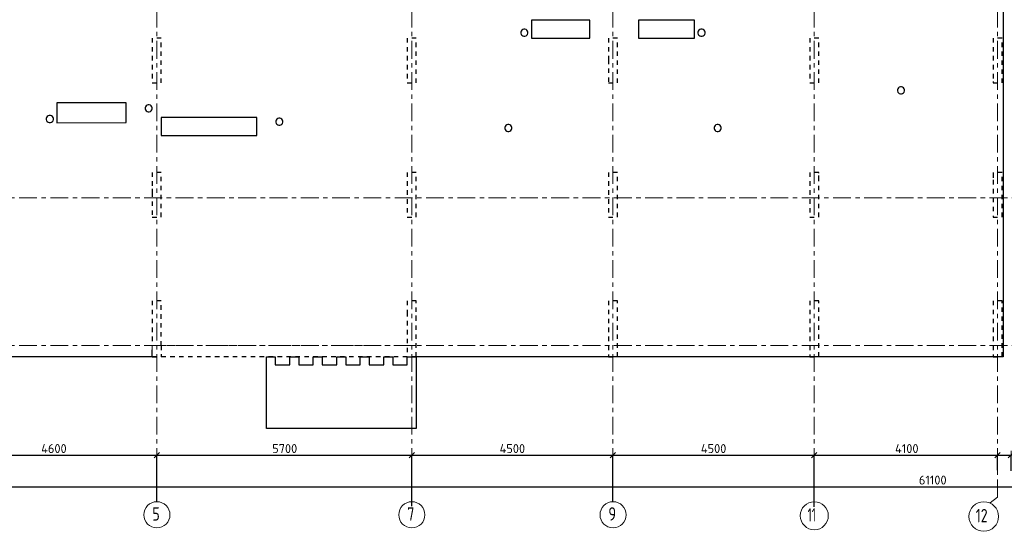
# Model space of a CAD drawing. Header units: metres. Extents: x -38 to 97, y -15 to 21.
# Tile 3 of 184: x 11 to 33, y -4 to 7. Entities that reach past the tile are written whole.
import ezdxf

# ---------------------------------------------------------------- set-up
doc = ezdxf.new("R2010")
doc.units = ezdxf.units.M
doc.header["$PDMODE"] = 65
for name, pattern in [('______11', [0.5, 0.4, -0.05, 0, -0.05]), ('______2', [0.0405, 0.03, -0.0105]), ('______3', [0.5, 0.4, -0.1]), ('______5', [1.1, 0.8, -0.1, 0.1, -0.1])]:
    doc.linetypes.add(name, pattern=pattern)
for name, color, linetype, lineweight in [('XR$1$Осевая линия (1)', 7, '______5', 13), ('XR$1$Размерная линия (1)', 7, 'Continuous', 13), ('XR$5$Балка (1)', 7, '______3', 13), ('XR$5$Перекрытие (1)', 7, 'Continuous', 35)]:
    doc.layers.add(name, color=color, linetype=linetype, lineweight=lineweight)
doc.layers.add('XR$7$Стена_ бетон несущ.', color=7, linetype='Continuous', lineweight=70, true_color=0xb4b496)
doc.styles.add('ISOCPEUR', font='txt')
doc.dimstyles.new('DIMSTYLE_3', dxfattribs={"dimtxt": 0.2, "dimasz": 0.2, "dimexe": 0, "dimexo": 0, "dimgap": 0.1, "dimtad": 2, "dimdec": 0, "dimlfac": 1000, "dimrnd": 5, "dimzin": 12, "dimdsep": 46, "dimtxsty": 'ISOCPEUR', "dimblk1": 'ALL_ML_STRICH', "dimblk2": 'ALL_ML_STRICH', "dimsah": 1, "dimcen": 0, "dimclrd": 7, "dimclre": 256, "dimclrt": 7, "dimadec": 0, "dimazin": 0, "dimtfac": 1, "dimtdec": 0, "dimtix": 1, "dimtmove": 2, "dimatfit": 3, "dimfxl": 0, "dimtzin": 0, "dimlwd": 0, "dimlwe": -3, "dimarcsym": 0})
doc.dimstyles.new('DIMSTYLE_4', dxfattribs={"dimtxt": 0.2, "dimasz": 0.2, "dimexe": 0, "dimexo": 0, "dimgap": 0.1, "dimtad": 0, "dimdec": 0, "dimlfac": 1000, "dimrnd": 5, "dimzin": 12, "dimdsep": 46, "dimtxsty": 'ISOCPEUR', "dimblk1": 'ALL_ML_STRICH', "dimblk2": 'ALL_ML_STRICH', "dimsah": 1, "dimcen": 0, "dimclrd": 7, "dimclre": 256, "dimclrt": 7, "dimadec": 0, "dimazin": 0, "dimtfac": 1, "dimtdec": 0, "dimtix": 1, "dimtmove": 2, "dimatfit": 3, "dimfxl": 0, "dimtvp": 1.2, "dimtzin": 0, "dimlwd": 0, "dimlwe": -3, "dimarcsym": 0})

# ---------------------------------------------------------------- blocks, each defined once
blk = doc.blocks.new('ALL_ML_STRICH')
at = {"color": 0, "linetype": 'ByBlock', "lineweight": -2}
for p, q in [((-1, 0), (0.5, 0)), ((-0.3, -0.3), (0.3, 0.3)), ((0, -0.5), (0, 0.5))]:
    blk.add_line(p, q, dxfattribs=at)
blk = doc.blocks.new('*D11')
at = {"layer": 'DEFPOINTS', "color": 7, "linetype": 'Continuous', "lineweight": 13, "transparency": 33554687}
for p in [(0.5, -3.103), (0.5, -3.156), (61.6, -3.14)]:
    blk.add_point(p, dxfattribs=at)
at = {"layer": 'XR$1$Размерная линия (1)', "color": 9, "linetype": 'Continuous', "lineweight": -2, "true_color": 0xc7c7c7, "transparency": 33554687}
for p, q in [((0.5, -3.123), (0.5, -3.156)), ((61.6, -3.156), (61.6, -3.156))]:
    blk.add_line(p, q, dxfattribs=at)
at = {"layer": 'XR$1$Размерная линия (1)', "color": 7, "linetype": 'Continuous', "lineweight": -2, "transparency": 33554687}
blk.add_line((0.5, -3.156), (61.6, -3.156), dxfattribs=at)
at = {"layer": 'XR$1$Размерная линия (1)', "color": 7, "linetype": 'Continuous', "lineweight": 13, "transparency": 33554687, "xscale": 0.2, "yscale": 0.2, "zscale": 0.2, "rotation": 180}
blk.add_blockref('ALL_ML_STRICH', (0.5, -3.156), dxfattribs=at)
at = {"layer": 'XR$1$Размерная линия (1)', "color": 7, "linetype": 'Continuous', "lineweight": 13, "transparency": 33554687, "xscale": 0.2, "yscale": 0.2, "zscale": 0.2}
blk.add_blockref('ALL_ML_STRICH', (61.6, -3.156), dxfattribs=at)
at = {"layer": 'XR$1$Размерная линия (1)', "color": 7, "linetype": 'Continuous', "lineweight": 13, "transparency": 33554687, "insert": (31.1, -3.006), "char_height": 0.2, "width": 1, "attachment_point": 5, "style": 'ISOCPEUR'}
blk.add_mtext('\\A1;{61100}', dxfattribs=at)
blk = doc.blocks.new('*D14')
at = {"layer": 'DEFPOINTS', "color": 7, "linetype": 'Continuous', "lineweight": 13, "transparency": 33554687}
for p in [(9.15, -2.452), (9.15, -3.513), (13.75, -3.513)]:
    blk.add_point(p, dxfattribs=at)
at = {"layer": 'XR$1$Размерная линия (1)', "color": 9, "linetype": 'Continuous', "lineweight": -2, "true_color": 0xc7c7c7, "transparency": 33554687}
for p, q in [((9.15, -3.493), (9.15, -2.452)), ((13.75, -3.493), (13.75, -2.452))]:
    blk.add_line(p, q, dxfattribs=at)
at = {"layer": 'XR$1$Размерная линия (1)', "color": 7, "linetype": 'Continuous', "lineweight": -2, "transparency": 33554687}
blk.add_line((9.15, -2.452), (13.75, -2.452), dxfattribs=at)
at = {"layer": 'XR$1$Размерная линия (1)', "color": 7, "linetype": 'Continuous', "lineweight": 13, "transparency": 33554687, "xscale": 0.2, "yscale": 0.2, "zscale": 0.2, "rotation": 180}
blk.add_blockref('ALL_ML_STRICH', (9.15, -2.452), dxfattribs=at)
at = {"layer": 'XR$1$Размерная линия (1)', "color": 7, "linetype": 'Continuous', "lineweight": 13, "transparency": 33554687, "xscale": 0.2, "yscale": 0.2, "zscale": 0.2}
blk.add_blockref('ALL_ML_STRICH', (13.75, -2.452), dxfattribs=at)
at = {"layer": 'XR$1$Размерная линия (1)', "color": 7, "linetype": 'Continuous', "lineweight": 13, "transparency": 33554687, "insert": (11.45, -2.302), "char_height": 0.2, "width": 0.8, "attachment_point": 5, "style": 'ISOCPEUR'}
blk.add_mtext('\\A1;{4600}', dxfattribs=at)
blk = doc.blocks.new('*D15')
at = {"layer": 'DEFPOINTS', "color": 7, "linetype": 'Continuous', "lineweight": 13, "transparency": 33554687}
for p in [(13.75, -2.452), (13.75, -3.513), (19.45, -3.607)]:
    blk.add_point(p, dxfattribs=at)
at = {"layer": 'XR$1$Размерная линия (1)', "color": 9, "linetype": 'Continuous', "lineweight": -2, "true_color": 0xc7c7c7, "transparency": 33554687}
for p, q in [((13.75, -3.493), (13.75, -2.452)), ((19.45, -3.587), (19.45, -2.452))]:
    blk.add_line(p, q, dxfattribs=at)
at = {"layer": 'XR$1$Размерная линия (1)', "color": 7, "linetype": 'Continuous', "lineweight": -2, "transparency": 33554687}
blk.add_line((13.75, -2.452), (19.45, -2.452), dxfattribs=at)
at = {"layer": 'XR$1$Размерная линия (1)', "color": 7, "linetype": 'Continuous', "lineweight": 13, "transparency": 33554687, "xscale": 0.2, "yscale": 0.2, "zscale": 0.2, "rotation": 180}
blk.add_blockref('ALL_ML_STRICH', (13.75, -2.452), dxfattribs=at)
at = {"layer": 'XR$1$Размерная линия (1)', "color": 7, "linetype": 'Continuous', "lineweight": 13, "transparency": 33554687, "xscale": 0.2, "yscale": 0.2, "zscale": 0.2}
blk.add_blockref('ALL_ML_STRICH', (19.45, -2.452), dxfattribs=at)
at = {"layer": 'XR$1$Размерная линия (1)', "color": 7, "linetype": 'Continuous', "lineweight": 13, "transparency": 33554687, "insert": (16.61, -2.302), "char_height": 0.2, "width": 0.8, "attachment_point": 5, "style": 'ISOCPEUR'}
blk.add_mtext('\\A1;{5700}', dxfattribs=at)
blk = doc.blocks.new('*D16')
at = {"layer": 'DEFPOINTS', "color": 7, "linetype": 'Continuous', "lineweight": 13, "transparency": 33554687}
for p in [(19.45, -2.452), (23.95, -3.521), (19.45, -3.607)]:
    blk.add_point(p, dxfattribs=at)
at = {"layer": 'XR$1$Размерная линия (1)', "color": 9, "linetype": 'Continuous', "lineweight": -2, "true_color": 0xc7c7c7, "transparency": 33554687}
for p, q in [((19.45, -3.587), (19.45, -2.452)), ((23.95, -3.501), (23.95, -2.452))]:
    blk.add_line(p, q, dxfattribs=at)
at = {"layer": 'XR$1$Размерная линия (1)', "color": 7, "linetype": 'Continuous', "lineweight": -2, "transparency": 33554687}
blk.add_line((19.45, -2.452), (23.95, -2.452), dxfattribs=at)
at = {"layer": 'XR$1$Размерная линия (1)', "color": 7, "linetype": 'Continuous', "lineweight": 13, "transparency": 33554687, "xscale": 0.2, "yscale": 0.2, "zscale": 0.2, "rotation": 180}
blk.add_blockref('ALL_ML_STRICH', (19.45, -2.452), dxfattribs=at)
at = {"layer": 'XR$1$Размерная линия (1)', "color": 7, "linetype": 'Continuous', "lineweight": 13, "transparency": 33554687, "xscale": 0.2, "yscale": 0.2, "zscale": 0.2}
blk.add_blockref('ALL_ML_STRICH', (23.95, -2.452), dxfattribs=at)
at = {"layer": 'XR$1$Размерная линия (1)', "color": 7, "linetype": 'Continuous', "lineweight": 13, "transparency": 33554687, "insert": (21.7, -2.302), "char_height": 0.2, "width": 0.8, "attachment_point": 5, "style": 'ISOCPEUR'}
blk.add_mtext('\\A1;{4500}', dxfattribs=at)
blk = doc.blocks.new('*D17')
at = {"layer": 'DEFPOINTS', "color": 7, "linetype": 'Continuous', "lineweight": 13, "transparency": 33554687}
for p in [(23.95, -2.452), (23.95, -3.521), (28.45, -3.623)]:
    blk.add_point(p, dxfattribs=at)
at = {"layer": 'XR$1$Размерная линия (1)', "color": 9, "linetype": 'Continuous', "lineweight": -2, "true_color": 0xc7c7c7, "transparency": 33554687}
for p, q in [((23.95, -3.501), (23.95, -2.452)), ((28.45, -3.603), (28.45, -2.452))]:
    blk.add_line(p, q, dxfattribs=at)
at = {"layer": 'XR$1$Размерная линия (1)', "color": 7, "linetype": 'Continuous', "lineweight": -2, "transparency": 33554687}
blk.add_line((23.95, -2.452), (28.45, -2.452), dxfattribs=at)
at = {"layer": 'XR$1$Размерная линия (1)', "color": 7, "linetype": 'Continuous', "lineweight": 13, "transparency": 33554687, "xscale": 0.2, "yscale": 0.2, "zscale": 0.2, "rotation": 180}
blk.add_blockref('ALL_ML_STRICH', (23.95, -2.452), dxfattribs=at)
at = {"layer": 'XR$1$Размерная линия (1)', "color": 7, "linetype": 'Continuous', "lineweight": 13, "transparency": 33554687, "xscale": 0.2, "yscale": 0.2, "zscale": 0.2}
blk.add_blockref('ALL_ML_STRICH', (28.45, -2.452), dxfattribs=at)
at = {"layer": 'XR$1$Размерная линия (1)', "color": 7, "linetype": 'Continuous', "lineweight": 13, "transparency": 33554687, "insert": (26.2, -2.302), "char_height": 0.2, "width": 0.8, "attachment_point": 5, "style": 'ISOCPEUR'}
blk.add_mtext('\\A1;{4500}', dxfattribs=at)
blk = doc.blocks.new('*D18')
at = {"layer": 'DEFPOINTS', "color": 7, "linetype": 'Continuous', "lineweight": 13, "transparency": 33554687}
for p in [(28.45, -2.452), (32.55, -2.802), (28.45, -3.623)]:
    blk.add_point(p, dxfattribs=at)
at = {"layer": 'XR$1$Размерная линия (1)', "color": 9, "linetype": 'Continuous', "lineweight": -2, "true_color": 0xc7c7c7, "transparency": 33554687}
for p, q in [((28.45, -3.603), (28.45, -2.452)), ((32.55, -2.782), (32.55, -2.452))]:
    blk.add_line(p, q, dxfattribs=at)
at = {"layer": 'XR$1$Размерная линия (1)', "color": 7, "linetype": 'Continuous', "lineweight": -2, "transparency": 33554687}
blk.add_line((28.45, -2.452), (32.55, -2.452), dxfattribs=at)
at = {"layer": 'XR$1$Размерная линия (1)', "color": 7, "linetype": 'Continuous', "lineweight": 13, "transparency": 33554687, "xscale": 0.2, "yscale": 0.2, "zscale": 0.2, "rotation": 180}
blk.add_blockref('ALL_ML_STRICH', (28.45, -2.452), dxfattribs=at)
at = {"layer": 'XR$1$Размерная линия (1)', "color": 7, "linetype": 'Continuous', "lineweight": 13, "transparency": 33554687, "xscale": 0.2, "yscale": 0.2, "zscale": 0.2}
blk.add_blockref('ALL_ML_STRICH', (32.55, -2.452), dxfattribs=at)
at = {"layer": 'XR$1$Размерная линия (1)', "color": 7, "linetype": 'Continuous', "lineweight": 13, "transparency": 33554687, "insert": (30.52, -2.302), "char_height": 0.2, "width": 0.8, "attachment_point": 5, "style": 'ISOCPEUR'}
blk.add_mtext('\\A1;{4100}', dxfattribs=at)
blk = doc.blocks.new('*D19')
at = {"layer": 'DEFPOINTS', "color": 7, "linetype": 'Continuous', "lineweight": 13, "transparency": 33554687}
for p in [(32.55, -2.452), (32.55, -2.802), (32.85, -2.818)]:
    blk.add_point(p, dxfattribs=at)
at = {"layer": 'XR$1$Размерная линия (1)', "color": 9, "linetype": 'Continuous', "lineweight": -2, "true_color": 0xc7c7c7, "transparency": 33554687}
for p, q in [((32.55, -2.782), (32.55, -2.452)), ((32.85, -2.798), (32.85, -2.452))]:
    blk.add_line(p, q, dxfattribs=at)
at = {"layer": 'XR$1$Размерная линия (1)', "color": 7, "linetype": 'Continuous', "lineweight": -2, "transparency": 33554687}
blk.add_line((32.55, -2.452), (32.85, -2.452), dxfattribs=at)
at = {"layer": 'XR$1$Размерная линия (1)', "color": 7, "linetype": 'Continuous', "lineweight": 13, "transparency": 33554687, "xscale": 0.2, "yscale": 0.2, "zscale": 0.2, "rotation": 180}
blk.add_blockref('ALL_ML_STRICH', (32.55, -2.452), dxfattribs=at)
at = {"layer": 'XR$1$Размерная линия (1)', "color": 7, "linetype": 'Continuous', "lineweight": 13, "transparency": 33554687, "xscale": 0.2, "yscale": 0.2, "zscale": 0.2}
blk.add_blockref('ALL_ML_STRICH', (32.85, -2.452), dxfattribs=at)
at = {"layer": 'XR$1$Размерная линия (1)', "color": 7, "linetype": 'Continuous', "lineweight": 13, "transparency": 33554687, "insert": (33.178, -2.7), "char_height": 0.2, "width": 0.6, "attachment_point": 5, "style": 'ISOCPEUR'}
blk.add_mtext('\\A1;{300}', dxfattribs=at)

msp = doc.modelspace()

# ---------------------------------------------------------------- linework, layer by layer
at = {"layer": 'XR$1$Осевая линия (1)', "color": 253, "linetype": '______11', "lineweight": 13, "true_color": 0xa0a0a0, "transparency": 33554687}
for p, q in [((32.55, -3.39), (32.55, 19.78)), ((28.45, -3.39), (28.45, 8.92)), ((13.75, -3.39), (13.75, 8.13)), ((19.45, -3.39), (19.45, 8.13)), ((23.95, -3.39), (23.95, 8.13)), ((-2.63, 3.3), (62.6, 3.3)), ((-2.63, 0), (62.6, 0)), ((32.3812, -3.5157), (32.55, -3.39))]:
    msp.add_line(p, q, dxfattribs=at)
at = {"layer": 'XR$1$Осевая линия (1)', "color": 7, "linetype": 'Continuous', "lineweight": 13, "transparency": 33554687}
for centre, radius in [((13.7524, -3.7819), 0.2924), ((19.4524, -3.7819), 0.2924), ((23.9524, -3.7819), 0.2924), ((28.4509, -3.8029), 0.3134), ((32.2404, -3.8199), 0.3304)]:
    msp.add_circle(centre, radius, dxfattribs=at)
at = {"layer": 'XR$5$Балка (1)', "color": 7, "linetype": '______2', "lineweight": 18, "transparency": 33554687}
for p, q in [((13.6501, 0.0002), (13.6501, -0.2498)), ((19.55, 0.0002), (13.6501, 0.0002)), ((19.55, -0.2495), (19.55, 0.0002))]:
    msp.add_line(p, q, dxfattribs=at)
at = {"layer": 'XR$5$Балка (1)', "color": 7, "linetype": '______2', "lineweight": 25, "transparency": 33554687}
msp.add_line((19.55, -0.2498), (13.6501, -0.2498), dxfattribs=at)
at = {"layer": 'XR$5$Перекрытие (1)', "color": 7, "linetype": 'Continuous', "lineweight": 25, "transparency": 33554687}
for p, q in [((32.675, 16.4002), (32.675, -0.25)), ((23.4299, 7.2702), (22.1299, 7.27)), ((22.1299, 7.27), (22.13, 6.87)), ((23.43, 6.8702), (23.4299, 7.2702)), ((25.7699, 7.2702), (24.5199, 7.27)), ((24.5199, 7.27), (24.52, 6.87)), ((25.77, 6.8702), (25.7699, 7.2702)), ((21.9129, 7.0473), (21.898, 7.0269)), ((21.9333, 7.0621), (21.9129, 7.0473)), ((21.9573, 7.0699), (21.9333, 7.0621)), ((21.9825, 7.0699), (21.9573, 7.0699)), ((22.0065, 7.0621), (21.9825, 7.0699)), ((22.027, 7.0473), (22.0065, 7.0621)), ((22.0418, 7.0269), (22.027, 7.0473)), ((25.873, 7.0473), (25.8582, 7.0269)), ((25.8935, 7.0621), (25.873, 7.0473)), ((25.9175, 7.0699), (25.8935, 7.0621)), ((25.9427, 7.0699), (25.9175, 7.0699)), ((25.9667, 7.0621), (25.9427, 7.0699)), ((25.9871, 7.0473), (25.9667, 7.0621)), ((26.002, 7.0269), (25.9871, 7.0473)), ((21.898, 7.0269), (21.8902, 7.0029)), ((21.8902, 7.0029), (21.8902, 6.9776)), ((21.8902, 6.9776), (21.898, 6.9536)), ((21.898, 6.9536), (21.9129, 6.9332)), ((21.9129, 6.9332), (21.9333, 6.9184)), ((21.9333, 6.9184), (21.9573, 6.9106)), ((21.9573, 6.9106), (21.9825, 6.9106)), ((21.9825, 6.9106), (22.0065, 6.9184)), ((22.0065, 6.9184), (22.027, 6.9332)), ((22.027, 6.9332), (22.0418, 6.9536)), ((22.0496, 7.0029), (22.0418, 7.0269)), ((22.0418, 6.9536), (22.0496, 6.9776)), ((22.0496, 6.9776), (22.0496, 7.0029)), ((22.13, 6.87), (23.43, 6.8702)), ((24.52, 6.87), (25.77, 6.8702)), ((25.8582, 7.0269), (25.8504, 7.0029)), ((25.8504, 7.0029), (25.8504, 6.9776)), ((25.8504, 6.9776), (25.8582, 6.9536)), ((25.8582, 6.9536), (25.873, 6.9332)), ((25.873, 6.9332), (25.8935, 6.9184)), ((25.8935, 6.9184), (25.9175, 6.9106)), ((25.9175, 6.9106), (25.9427, 6.9106)), ((25.9427, 6.9106), (25.9667, 6.9184)), ((25.9667, 6.9184), (25.9871, 6.9332)), ((25.9871, 6.9332), (26.002, 6.9536)), ((26.0098, 7.0029), (26.002, 7.0269)), ((26.002, 6.9536), (26.0098, 6.9776)), ((26.0098, 6.9776), (26.0098, 7.0029)), ((30.3171, 5.7369), (30.3093, 5.7129)), ((30.3319, 5.7573), (30.3171, 5.7369)), ((30.3523, 5.7721), (30.3319, 5.7573)), ((30.3763, 5.7799), (30.3523, 5.7721)), ((30.4016, 5.7799), (30.3763, 5.7799)), ((30.4256, 5.7721), (30.4016, 5.7799)), ((30.446, 5.7573), (30.4256, 5.7721)), ((30.4608, 5.7369), (30.446, 5.7573)), ((30.4686, 5.7129), (30.4608, 5.7369)), ((30.3093, 5.7129), (30.3093, 5.6876)), ((30.3093, 5.6876), (30.3171, 5.6636)), ((30.3171, 5.6636), (30.3319, 5.6432)), ((30.3319, 5.6432), (30.3523, 5.6284)), ((30.3523, 5.6284), (30.3763, 5.6206)), ((30.3763, 5.6206), (30.4016, 5.6206)), ((30.4016, 5.6206), (30.4256, 5.6284)), ((30.4256, 5.6284), (30.446, 5.6432)), ((30.446, 5.6432), (30.4608, 5.6636)), ((30.4608, 5.6636), (30.4686, 5.6876)), ((30.4686, 5.6876), (30.4686, 5.7129)), ((13.0683, 5.4201), (11.5183, 5.4198)), ((11.5183, 5.4198), (11.5184, 4.9798)), ((13.0684, 4.9801), (13.0683, 5.4201)), ((13.4981, 5.3367), (13.4903, 5.3127)), ((13.4903, 5.3127), (13.4903, 5.2875)), ((13.4903, 5.2875), (13.4981, 5.2635)), ((13.513, 5.3571), (13.4981, 5.3367)), ((13.5334, 5.3719), (13.513, 5.3571)), ((13.5574, 5.3797), (13.5334, 5.3719)), ((13.5826, 5.3797), (13.5574, 5.3797)), ((13.6066, 5.3719), (13.5826, 5.3797)), ((13.627, 5.3571), (13.6066, 5.3719)), ((13.6419, 5.3367), (13.627, 5.3571)), ((13.6497, 5.3127), (13.6419, 5.3367)), ((13.6419, 5.2635), (13.6497, 5.2875)), ((13.6497, 5.2875), (13.6497, 5.3127)), ((11.2864, 5.0969), (11.2786, 5.0729)), ((11.2786, 5.0729), (11.2786, 5.0477)), ((11.3013, 5.1174), (11.2864, 5.0969)), ((11.3217, 5.1322), (11.3013, 5.1174)), ((11.3457, 5.14), (11.3217, 5.1322)), ((11.3709, 5.14), (11.3457, 5.14)), ((11.3949, 5.1322), (11.3709, 5.14)), ((11.4153, 5.1174), (11.3949, 5.1322)), ((11.4302, 5.0969), (11.4153, 5.1174)), ((11.438, 5.0729), (11.4302, 5.0969)), ((11.438, 5.0477), (11.438, 5.0729)), ((13.4981, 5.2635), (13.513, 5.243)), ((13.513, 5.243), (13.5334, 5.2282)), ((13.5334, 5.2282), (13.5574, 5.2204)), ((13.5574, 5.2204), (13.5826, 5.2204)), ((13.5826, 5.2204), (13.6066, 5.2282)), ((13.6066, 5.2282), (13.627, 5.243)), ((13.627, 5.243), (13.6419, 5.2635)), ((15.99, 5.0968), (13.85, 5.0964)), ((13.85, 5.0964), (13.85, 4.6964)), ((15.99, 4.6968), (15.99, 5.0968)), ((16.4533, 5.072), (16.4329, 5.0572)), ((16.4773, 5.0798), (16.4533, 5.072)), ((16.5026, 5.0798), (16.4773, 5.0798)), ((16.5266, 5.072), (16.5026, 5.0798)), ((16.547, 5.0572), (16.5266, 5.072)), ((11.2786, 5.0477), (11.2864, 5.0237)), ((11.2864, 5.0237), (11.3013, 5.0033)), ((11.3013, 5.0033), (11.3217, 4.9885)), ((11.3217, 4.9885), (11.3457, 4.9807)), ((11.3457, 4.9807), (11.3709, 4.9807)), ((11.3709, 4.9807), (11.3949, 4.9885)), ((11.3949, 4.9885), (11.4153, 5.0033)), ((11.4153, 5.0033), (11.4302, 5.0237)), ((11.4302, 5.0237), (11.438, 5.0477)), ((11.5184, 4.9798), (13.0684, 4.9801)), ((16.4181, 5.0368), (16.4103, 5.0128)), ((16.4103, 5.0128), (16.4103, 4.9876)), ((16.4103, 4.9876), (16.4181, 4.9636)), ((16.4329, 5.0572), (16.4181, 5.0368)), ((16.4181, 4.9636), (16.4329, 4.9431)), ((16.4329, 4.9431), (16.4533, 4.9283)), ((16.4533, 4.9283), (16.4773, 4.9205)), ((16.4773, 4.9205), (16.5026, 4.9205)), ((16.5026, 4.9205), (16.5266, 4.9283)), ((16.5266, 4.9283), (16.547, 4.9431)), ((16.5618, 5.0368), (16.547, 5.0572)), ((16.547, 4.9431), (16.5618, 4.9636)), ((16.5696, 5.0128), (16.5618, 5.0368)), ((16.5618, 4.9636), (16.5696, 4.9876)), ((16.5696, 4.9876), (16.5696, 5.0128)), ((21.538, 4.8976), (21.5302, 4.8736)), ((21.5302, 4.8736), (21.5302, 4.8483)), ((21.5302, 4.8483), (21.538, 4.8243)), ((21.5528, 4.918), (21.538, 4.8976)), ((21.5733, 4.9328), (21.5528, 4.918)), ((21.5973, 4.9406), (21.5733, 4.9328)), ((21.6225, 4.9406), (21.5973, 4.9406)), ((21.6465, 4.9328), (21.6225, 4.9406)), ((21.6669, 4.918), (21.6465, 4.9328)), ((21.6817, 4.8976), (21.6669, 4.918)), ((21.6895, 4.8736), (21.6817, 4.8976)), ((21.6817, 4.8243), (21.6895, 4.8483)), ((21.6895, 4.8483), (21.6895, 4.8736)), ((26.2181, 4.8976), (26.2103, 4.8736)), ((26.2103, 4.8736), (26.2103, 4.8483)), ((26.2103, 4.8483), (26.2181, 4.8243)), ((26.233, 4.918), (26.2181, 4.8976)), ((26.2534, 4.9328), (26.233, 4.918)), ((26.2774, 4.9406), (26.2534, 4.9328)), ((26.3026, 4.9406), (26.2774, 4.9406)), ((26.3266, 4.9328), (26.3026, 4.9406)), ((26.347, 4.918), (26.3266, 4.9328)), ((26.3619, 4.8976), (26.347, 4.918)), ((26.3697, 4.8736), (26.3619, 4.8976)), ((26.3619, 4.8243), (26.3697, 4.8483)), ((26.3697, 4.8483), (26.3697, 4.8736)), ((13.85, 4.6964), (15.99, 4.6968)), ((21.538, 4.8243), (21.5528, 4.8039)), ((21.5528, 4.8039), (21.5733, 4.7891)), ((21.5733, 4.7891), (21.5973, 4.7813)), ((21.5973, 4.7813), (21.6225, 4.7813)), ((21.6225, 4.7813), (21.6465, 4.7891)), ((21.6465, 4.7891), (21.6669, 4.8039)), ((21.6669, 4.8039), (21.6817, 4.8243)), ((26.2181, 4.8243), (26.233, 4.8039)), ((26.233, 4.8039), (26.2534, 4.7891)), ((26.2534, 4.7891), (26.2774, 4.7813)), ((26.2774, 4.7813), (26.3026, 4.7813)), ((26.3026, 4.7813), (26.3266, 4.7891)), ((26.3266, 4.7891), (26.347, 4.8039)), ((26.347, 4.8039), (26.3619, 4.8243)), ((13.6501, -0.2498), (0.25, -0.2498)), ((13.6501, -0.2498), (13.6501, -0.2498)), ((16.1997, -0.4299), (16.1997, -0.2499)), ((16.1997, -0.2499), (16.3997, -0.2499)), ((16.1997, -1.8498), (16.1997, -0.4299)), ((16.3997, -0.2499), (16.3997, -0.4299)), ((16.3997, -0.4298), (16.7247, -0.4298)), ((16.7247, -0.4299), (16.7247, -0.2499)), ((16.7247, -0.2499), (16.9247, -0.2499)), ((16.9247, -0.2499), (16.9247, -0.4299)), ((16.9247, -0.4298), (17.2497, -0.4298)), ((17.2497, -0.4299), (17.2497, -0.2499)), ((17.2497, -0.2499), (17.4497, -0.2499)), ((17.4497, -0.2499), (17.4497, -0.4299)), ((17.4497, -0.4298), (17.7747, -0.4298)), ((17.7747, -0.4299), (17.7747, -0.2499)), ((17.7747, -0.2499), (17.9747, -0.2499)), ((17.9747, -0.2499), (17.9747, -0.4299)), ((17.9747, -0.4298), (18.2997, -0.4298)), ((18.2997, -0.4299), (18.2997, -0.2499)), ((18.2997, -0.2499), (18.4997, -0.2499)), ((18.4997, -0.2499), (18.4997, -0.4299)), ((18.4997, -0.4298), (18.8247, -0.4298)), ((18.8247, -0.4299), (18.8247, -0.2499)), ((18.8247, -0.2499), (19.0247, -0.2499)), ((19.0247, -0.2499), (19.0247, -0.4299)), ((19.0247, -0.4298), (19.3497, -0.4298)), ((19.3497, -0.4299), (19.3497, -0.2499)), ((19.3497, -0.2499), (19.5497, -0.2499)), ((19.5497, -0.2499), (19.5497, -0.4299)), ((19.5497, -0.4299), (19.5497, -1.8498)), ((32.675, -0.25), (19.55, -0.2498)), ((19.5497, -1.8498), (16.1997, -1.8498))]:
    msp.add_line(p, q, dxfattribs=at)
at = {"layer": 'XR$5$Перекрытие (1)', "color": 7, "linetype": '______2', "lineweight": 18, "transparency": 33554687}
msp.add_line((19.55, -0.2495), (19.55, -0.2498), dxfattribs=at)
at = {"layer": 'XR$7$Стена_ бетон несущ.', "color": 253, "linetype": '______2', "lineweight": -3, "true_color": 0xa0a0a0, "transparency": 33554687}
for p, q in [((13.85, 6.87), (13.65, 6.87)), ((13.65, 6.87), (13.65, 5.87)), ((13.85, 5.87), (13.85, 6.87)), ((19.35, 6.87), (19.35, 5.87)), ((19.55, 6.87), (19.35, 6.87)), ((19.55, 5.87), (19.55, 6.87)), ((24.05, 6.87), (23.85, 6.87)), ((23.85, 6.87), (23.85, 6.67)), ((24.05, 6.67), (24.05, 6.87)), ((28.55, 6.87), (28.35, 6.87)), ((28.35, 6.87), (28.35, 5.87)), ((28.55, 5.87), (28.55, 6.87)), ((32.65, 6.87), (32.45, 6.87)), ((32.45, 6.87), (32.45, 5.8989)), ((32.65, 5.87), (32.65, 6.87)), ((23.85, 6.67), (23.85, 6.47)), ((24.05, 5.87), (24.05, 6.67)), ((23.85, 6.47), (23.85, 6.39)), ((23.85, 6.39), (23.85, 5.87)), ((13.65, 5.87), (13.85, 5.87)), ((19.35, 5.87), (19.55, 5.87)), ((23.85, 5.87), (24.05, 5.87)), ((28.35, 5.87), (28.55, 5.87)), ((32.45, 5.8989), (32.45, 5.87)), ((32.45, 5.87), (32.65, 5.87)), ((13.85, 3.87), (13.65, 3.87)), ((13.65, 3.87), (13.65, 3.5001)), ((13.85, 2.87), (13.85, 3.87)), ((19.35, 3.87), (19.35, 2.87)), ((19.55, 3.87), (19.35, 3.87)), ((19.55, 2.87), (19.55, 3.87)), ((24.05, 3.87), (23.85, 3.87)), ((23.85, 3.87), (23.85, 2.87)), ((24.05, 2.87), (24.05, 3.87)), ((28.55, 3.87), (28.35, 3.87)), ((28.35, 3.87), (28.35, 2.87)), ((28.55, 3.85), (28.55, 3.87)), ((28.55, 3.7), (28.55, 3.85)), ((32.65, 3.87), (32.45, 3.87)), ((32.45, 3.87), (32.45, 3.85)), ((32.45, 3.85), (32.45, 3.7)), ((32.65, 2.87), (32.65, 3.87)), ((28.55, 2.87), (28.55, 3.7)), ((32.45, 3.7), (32.45, 2.87)), ((13.65, 3.5001), (13.65, 3.4201)), ((13.65, 3.4201), (13.65, 2.87)), ((13.65, 2.87), (13.85, 2.87)), ((19.35, 2.87), (19.55, 2.87)), ((23.85, 2.87), (24.05, 2.87)), ((28.35, 2.87), (28.55, 2.87)), ((32.45, 2.87), (32.65, 2.87)), ((13.85, 1), (13.65, 1)), ((13.65, 1), (13.65, 0)), ((13.85, 0), (13.85, 1)), ((19.55, 1), (19.35, 1)), ((19.35, 1), (19.35, 0.75)), ((19.55, 0.75), (19.55, 1)), ((24.05, 1), (23.85, 1)), ((23.85, 1), (23.85, -0.25)), ((24.05, -0.25), (24.05, 1)), ((28.55, 1), (28.35, 1)), ((28.35, 1), (28.35, -0.25)), ((28.55, -0.25), (28.55, 1)), ((32.45, 1), (32.45, -0.25)), ((32.65, 1), (32.45, 1)), ((32.65, -0.25), (32.65, 1)), ((32.65, 1), (32.65, 1)), ((19.35, 0.75), (19.35, -0.25)), ((19.55, 0.5702), (19.55, 0.75)), ((19.55, -0.25), (19.55, 0.5702)), ((13.65, 0), (13.6501, 0)), ((13.6501, -0.194), (13.6501, 0)), ((13.85, 0), (13.85, -0.194)), ((13.6501, -0.25), (13.6501, -0.194)), ((13.85, -0.194), (13.85, -0.25)), ((13.6501, -0.25), (13.85, -0.25)), ((19.35, -0.25), (19.55, -0.25)), ((23.85, -0.25), (24.05, -0.25)), ((28.35, -0.25), (28.55, -0.25)), ((32.45, -0.25), (32.65, -0.25))]:
    msp.add_line(p, q, dxfattribs=at)

# ---------------------------------------------------------------- texts
at = {"layer": 'XR$1$Осевая линия (1)', "color": 7, "linetype": 'Continuous', "lineweight": 13, "transparency": 33554687, "char_height": 0.3, "attachment_point": 7, "style": 'ISOCPEUR'}
for s, insert, width in [('\\W0.78;5', (13.6474, -3.9124), 0.326407), ('\\W0.78;7', (19.3474, -3.9124), 0.326407), ('\\W0.78;9', (23.8474, -3.9124), 0.326407), ('\\W0.62;11', (28.3009, -3.9334), 0.39375), ('\\W0.75;12', (32.0604, -3.9504), 0.472281)]:
    msp.add_mtext(s, dxfattribs=dict(at, insert=insert, width=width))

# ---------------------------------------------------------------- dimensions: what is measured, and where the dimension line sits
at = {"layer": 'XR$1$Размерная линия (1)', "color": 7, "linetype": 'Continuous', "lineweight": 13, "transparency": 33554687}
for base, p1, p2, dimstyle, picture, middle in [((13.75, -2.452), (9.15, -3.4932), (13.75, -3.4932), 'DIMSTYLE_3', '*D14', (11.45, -2.302)), ((19.45, -2.452), (13.75, -3.4932), (19.45, -3.5875), 'DIMSTYLE_3', '*D15', (16.61, -2.302)), ((23.95, -2.452), (19.45, -3.5875), (23.95, -3.5008), 'DIMSTYLE_3', '*D16', (21.7, -2.302)), ((28.45, -2.452), (23.95, -3.5008), (28.45, -3.6033), 'DIMSTYLE_3', '*D17', (26.2, -2.302)), ((32.55, -2.452), (28.45, -3.6033), (32.55, -2.7816), 'DIMSTYLE_3', '*D18', (30.52, -2.302)), ((32.85, -2.452), (32.55, -2.7816), (32.85, -2.7982), 'DIMSTYLE_4', '*D19', (33.1784, -2.6996)), ((61.6, -3.1563), (0.5, -3.1233), (61.6, -3.1563), 'DIMSTYLE_3', '*D11', (31.1, -3.0063))]:
    dim = msp.add_linear_dim(base=base, p1=p1, p2=p2, dimstyle=dimstyle, override={"dimpost": '<>', "dimclrd": 7, "dimclre": 9, "dimclrt": 7, "dimlwd": 0, "dimlwe": 65533}, dxfattribs=at)
    dim.commit()
    dim.dimension.update_dxf_attribs({"geometry": picture, "text_midpoint": middle, "dimtype": 160})

doc.saveas('drawing.dxf')
